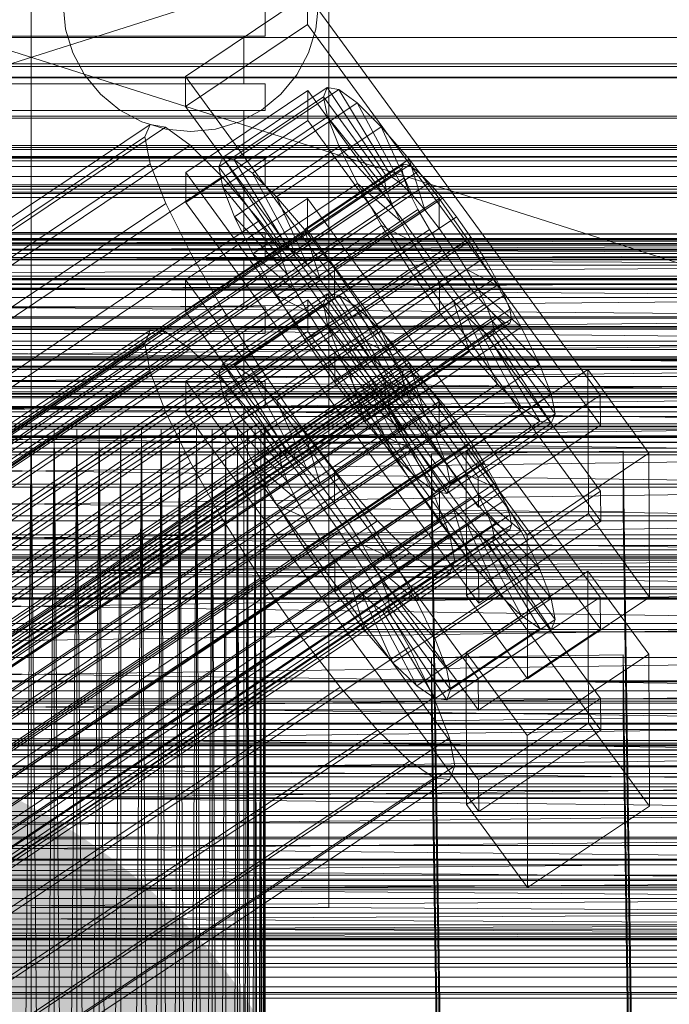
# Model space of a CAD drawing. Header units: millimetres. Extents: x -2233 to 65662, y -50530 to 6847.
# Tile 165 of 222: x 319 to 380, y -33874 to -33781. Entities that reach past the tile are written whole.
import ezdxf

# ---------------------------------------------------------------- set-up
doc = ezdxf.new("R2010")
doc.units = ezdxf.units.MM
for name, color, linetype, lineweight in [('COTAS_O', 1, 'Continuous', 0), ('COTAS_P', 1, 'Continuous', 0), ('frontal_briquetadora', 7, 'Continuous', 0), ('frontal_C01', 7, 'Continuous', 0), ('frontal_C02', 7, 'Continuous', 0), ('frontal_C03', 7, 'Continuous', 0), ('frontal_secador', 7, 'Continuous', 0)]:
    doc.layers.add(name, color=color, linetype=linetype, lineweight=lineweight)
doc.dimstyles.new('R19_100', dxfattribs={"dimtxt": 250, "dimasz": 150, "dimexe": 150, "dimexo": 80, "dimgap": 100, "dimtad": 1, "dimtih": 1, "dimtoh": 1, "dimdsep": 46, "dimcen": 0.09, "dimadec": 0, "dimazin": 0, "dimtfac": 1, "dimtdec": 4, "dimtofl": 0, "dimtmove": 0, "dimatfit": 3, "dimfxl": 1, "dimtolj": 1, "dimtzin": 0, "dimarcsym": 0})

# ---------------------------------------------------------------- blocks, each defined once
blk = doc.blocks.new('DIM_R32_39')
at = {"layer": 'COTAS_O'}
for p, q in [((-1725, -33700), (-1575, -33655)), ((1725, -33700), (1575, -33655)), ((-1725, -34400), (-1725, -33700)), ((-1725, -33700), (1725, -33700)), ((-1725, -33700), (-1575, -33745)), ((1725, -33700), (1575, -33745)), ((1725, -34400), (1725, -33700))]:
    blk.add_line(p, q, dxfattribs=at)
blk.add_text('3450 O', height=250, dxfattribs=at).set_placement((0, -33600))
blk = doc.blocks.new('DIM_R32_40')
at = {"layer": 'COTAS_P'}
for p, q in [((-150, -32200), (550, -32200)), ((550, -32200), (505, -32350)), ((550, -34800), (550, -32200)), ((550, -32200), (595, -32350)), ((550, -34800), (505, -34650)), ((550, -34800), (595, -34650)), ((-150, -34800), (550, -34800))]:
    blk.add_line(p, q, dxfattribs=at)
blk.add_text('2600 P', height=250, rotation=90, dxfattribs=at).set_placement((450, -33500))
blk = doc.blocks.new('DIM_R32_43')
at = {"layer": 'COTAS_O'}
for p, q in [((-650, -34200), (-500, -34155)), ((650, -34200), (500, -34155)), ((-650, -34900), (-650, -34200)), ((-650, -34200), (650, -34200)), ((-650, -34200), (-500, -34245)), ((650, -34200), (500, -34245)), ((650, -34900), (650, -34200))]:
    blk.add_line(p, q, dxfattribs=at)
blk.add_text('1300 O', height=250, dxfattribs=at).set_placement((0, -34100))

msp = doc.modelspace()

# ---------------------------------------------------------------- linework, layer by layer
at = {"layer": 'frontal_briquetadora'}
for p, q in [((430, -33820), (210, -33750)), ((430, -33750), (210, -33820)), ((342, -33780.5), (342, -33783)), ((324.895, -33783), (315.105, -33783)), ((324.45, -33783), (315.55, -33783)), ((332.47, -33783), (324.45, -33783)), ((333.717, -33783), (324.895, -33783)), ((338.019, -33783), (332.47, -33783)), ((339.821, -33783), (333.717, -33783)), ((340, -33783), (338.019, -33783)), ((342, -33783), (339.821, -33783)), ((340, -33783), (340, -33787.5)), ((324.895, -33787.5), (315.105, -33787.5)), ((324.45, -33787.5), (315.55, -33787.5)), ((332.47, -33787.5), (324.45, -33787.5)), ((333.717, -33787.5), (324.895, -33787.5)), ((338.019, -33787.5), (332.47, -33787.5)), ((339.821, -33787.5), (333.717, -33787.5)), ((340, -33787.5), (338.019, -33787.5)), ((342, -33787.5), (339.821, -33787.5)), ((342, -33787.5), (342, -33790)), ((324.895, -33790), (315.105, -33790)), ((324.45, -33790), (315.55, -33790)), ((332.47, -33790), (324.45, -33790)), ((333.717, -33790), (324.895, -33790)), ((338.019, -33790), (332.47, -33790)), ((339.821, -33790), (333.717, -33790)), ((340, -33790), (338.019, -33790)), ((342, -33790), (339.821, -33790)), ((340, -33790), (340, -33794.5)), ((324.895, -33794.5), (315.105, -33794.5)), ((324.45, -33794.5), (315.55, -33794.5)), ((332.47, -33794.5), (324.45, -33794.5)), ((333.717, -33794.5), (324.895, -33794.5)), ((338.019, -33794.5), (332.47, -33794.5)), ((339.821, -33794.5), (333.717, -33794.5)), ((340, -33794.5), (338.019, -33794.5)), ((342, -33794.5), (339.821, -33794.5)), ((342, -33794.5), (342, -33797)), ((324.895, -33797), (315.105, -33797)), ((324.45, -33797), (315.55, -33797)), ((332.47, -33797), (324.45, -33797)), ((333.717, -33797), (324.895, -33797)), ((338.019, -33797), (332.47, -33797)), ((339.821, -33797), (333.717, -33797)), ((340, -33797), (338.019, -33797)), ((342, -33797), (339.821, -33797)), ((340, -33797), (340, -33801.5)), ((324.895, -33801.5), (315.105, -33801.5)), ((324.45, -33801.5), (315.55, -33801.5)), ((332.47, -33801.5), (324.45, -33801.5)), ((333.717, -33801.5), (324.895, -33801.5)), ((338.019, -33801.5), (332.47, -33801.5)), ((339.821, -33801.5), (333.717, -33801.5)), ((340, -33801.5), (338.019, -33801.5)), ((342, -33801.5), (339.821, -33801.5)), ((342, -33801.5), (342, -33804)), ((430, -33802.05), (210, -33802.209)), ((430, -33802.05), (210, -33802.05)), ((430, -33802.209), (210, -33802.05)), ((430, -33802.209), (210, -33802.684)), ((430, -33802.209), (210, -33802.209)), ((430, -33802.684), (210, -33802.209)), ((430, -33802.684), (210, -33803.471)), ((430, -33802.684), (210, -33802.684)), ((430, -33803.471), (210, -33802.684)), ((480, -33803.052), (200, -33803.052)), ((430, -33803.471), (210, -33804.562)), ((430, -33803.471), (210, -33803.471)), ((430, -33804.562), (210, -33803.471)), ((430, -33804.562), (210, -33805.946)), ((430, -33804.562), (210, -33804.562)), ((324.895, -33804), (315.105, -33804)), ((324.45, -33804), (315.55, -33804)), ((332.47, -33804), (324.45, -33804)), ((333.717, -33804), (324.895, -33804)), ((338.019, -33804), (332.47, -33804)), ((339.821, -33804), (333.717, -33804)), ((340, -33804), (338.019, -33804)), ((342, -33804), (339.821, -33804)), ((340, -33804), (340, -33808.5)), ((430, -33805.946), (210, -33807.611)), ((430, -33805.946), (210, -33805.946)), ((430, -33807.611), (210, -33805.946)), ((430, -33807.611), (210, -33809.54)), ((430, -33807.611), (210, -33807.611)), ((210, -33807.611), (430, -33809.54)), ((324.895, -33808.5), (315.105, -33808.5)), ((324.45, -33808.5), (315.55, -33808.5)), ((332.47, -33808.5), (324.45, -33808.5)), ((333.717, -33808.5), (324.895, -33808.5)), ((338.019, -33808.5), (332.47, -33808.5)), ((339.821, -33808.5), (333.717, -33808.5)), ((340, -33808.5), (338.019, -33808.5)), ((342, -33808.5), (339.821, -33808.5)), ((342, -33808.5), (342, -33811)), ((430, -33809.54), (210, -33811.715)), ((430, -33809.54), (210, -33809.54)), ((210, -33809.54), (430, -33811.715)), ((324.895, -33811), (315.105, -33811)), ((324.45, -33811), (315.55, -33811)), ((332.47, -33811), (324.45, -33811)), ((333.717, -33811), (324.895, -33811)), ((338.019, -33811), (332.47, -33811)), ((339.821, -33811), (333.717, -33811)), ((340, -33811), (338.019, -33811)), ((342, -33811), (339.821, -33811)), ((340, -33811), (340, -33815.5)), ((430, -33811.715), (210, -33811.715)), ((210, -33814.115), (430, -33811.715)), ((210, -33811.715), (430, -33814.115)), ((430, -33814.115), (210, -33814.115)), ((210, -33816.716), (430, -33814.115)), ((210, -33814.115), (430, -33816.716)), ((324.895, -33815.5), (315.105, -33815.5)), ((324.45, -33815.5), (315.55, -33815.5)), ((332.47, -33815.5), (324.45, -33815.5)), ((333.717, -33815.5), (324.895, -33815.5)), ((338.019, -33815.5), (332.47, -33815.5)), ((339.821, -33815.5), (333.717, -33815.5)), ((340, -33815.5), (338.019, -33815.5)), ((342, -33815.5), (339.821, -33815.5)), ((342, -33815.5), (342, -33818)), ((430, -33816.716), (210, -33816.716)), ((210, -33819.494), (430, -33816.716)), ((210, -33816.716), (430, -33819.494)), ((324.895, -33818), (315.105, -33818)), ((324.45, -33818), (315.55, -33818)), ((332.47, -33818), (324.45, -33818)), ((333.717, -33818), (324.895, -33818)), ((338.019, -33818), (332.47, -33818)), ((339.821, -33818), (333.717, -33818)), ((340, -33818), (338.019, -33818)), ((342, -33818), (339.821, -33818)), ((340, -33818), (340, -33990)), ((430, -33819.494), (210, -33819.494)), ((210, -33822.421), (430, -33819.494)), ((210, -33819.494), (430, -33822.421)), ((430, -33820), (210, -33820)), ((320, -33820), (210, -33820)), ((320, -33820), (317.844, -34060)), ((320, -33820), (317.844, -33820)), ((320, -34060), (320, -33820)), ((430, -33820), (320, -33820)), ((322.156, -33820), (320, -33820)), ((322.156, -33820), (320, -34060)), ((322.156, -34060), (320, -33820)), ((430, -33820), (322.156, -33820)), ((324.292, -33820), (322.156, -33820)), ((322.156, -33820), (322.156, -34060)), ((322.156, -34060), (324.292, -33820)), ((324.292, -34060), (322.156, -33820)), ((430, -33820), (324.292, -33820)), ((326.386, -33820), (324.292, -33820)), ((324.292, -33820), (324.292, -34060)), ((324.292, -34060), (326.386, -33820)), ((326.386, -34060), (324.292, -33820)), ((430, -33820), (326.386, -33820)), ((328.419, -33820), (326.386, -33820)), ((326.386, -33820), (326.386, -34060)), ((326.386, -34060), (328.419, -33820)), ((328.419, -34060), (326.386, -33820)), ((430, -33820), (328.419, -33820)), ((330.371, -33820), (328.419, -33820)), ((328.419, -33820), (328.419, -34060)), ((328.419, -34060), (330.371, -33820)), ((430, -33820), (330.371, -33820)), ((332.223, -33820), (330.371, -33820)), ((330.371, -33820), (330.371, -34060)), ((330.371, -34060), (332.223, -33820)), ((332.223, -34060), (330.371, -33820)), ((430, -33820), (332.223, -33820)), ((333.957, -33820), (332.223, -33820)), ((332.223, -33820), (332.223, -34060)), ((332.223, -34060), (333.957, -33820)), ((333.957, -34060), (332.223, -33820)), ((430, -33820), (333.957, -33820)), ((335.556, -33820), (333.957, -33820)), ((333.957, -33820), (333.957, -34060)), ((333.957, -34060), (335.556, -33820)), ((335.556, -34060), (333.957, -33820)), ((430, -33820), (335.556, -33820)), ((337.006, -33820), (335.556, -33820)), ((335.556, -33820), (335.556, -34060)), ((337.006, -33820), (335.556, -34060)), ((337.006, -34060), (335.556, -33820)), ((430, -33820), (337.006, -33820)), ((338.292, -33820), (337.006, -33820)), ((337.006, -33820), (337.006, -34060)), ((338.292, -33820), (337.006, -34060)), ((338.292, -34060), (337.006, -33820)), ((430, -33820), (338.292, -33820)), ((339.402, -33820), (338.292, -33820)), ((338.292, -33820), (338.292, -34060)), ((339.402, -33820), (338.292, -34060)), ((430, -33820), (339.402, -33820)), ((340.325, -33820), (339.402, -33820)), ((339.402, -33820), (339.402, -34060)), ((340.325, -33820), (339.402, -34060)), ((340.325, -34060), (339.402, -33820)), ((430, -33820), (340.325, -33820)), ((341.053, -33820), (340.325, -33820)), ((340.325, -33820), (340.325, -34060)), ((341.053, -33820), (340.325, -34060)), ((340.325, -33820), (341.053, -34060)), ((430, -33820), (341.053, -33820)), ((341.053, -33820), (341.577, -33820)), ((341.053, -33820), (341.053, -34060)), ((341.577, -33820), (341.053, -34060)), ((341.053, -33820), (341.577, -34060)), ((341.577, -33820), (430, -33820)), ((341.577, -33820), (341.894, -33820)), ((341.577, -33820), (341.577, -34060)), ((341.894, -33820), (341.577, -34060)), ((341.577, -33820), (341.894, -34060)), ((341.894, -33820), (430, -33820)), ((341.894, -33820), (342, -33820)), ((341.894, -33820), (341.894, -34060)), ((342, -33820), (341.894, -34060)), ((342, -33820), (430, -33820)), ((342, -33820), (342, -34060)), ((480, -33820.797), (200, -33820.797)), ((430, -33822.421), (210, -33822.421)), ((210, -33825.47), (430, -33822.421)), ((210, -33822.421), (430, -33825.47)), ((430, -33825.47), (210, -33825.47)), ((210, -33828.612), (430, -33825.47)), ((210, -33825.47), (430, -33828.612)), ((430, -33828.612), (210, -33828.612)), ((210, -33831.815), (430, -33828.612)), ((210, -33828.612), (430, -33831.815)), ((430, -33831.815), (210, -33835.05)), ((430, -33831.815), (210, -33831.815)), ((210, -33831.815), (430, -33835.05)), ((430, -33835.05), (210, -33838.284)), ((210, -33835.05), (430, -33835.05)), ((430, -33838.284), (210, -33835.05)), ((430, -33838.284), (210, -33841.488)), ((210, -33838.284), (430, -33838.284)), ((430, -33841.488), (210, -33844.629)), ((210, -33841.488), (430, -33841.488)), ((430, -33844.629), (210, -33841.488)), ((430, -33844.629), (210, -33847.678)), ((210, -33844.629), (430, -33844.629)), ((430, -33847.678), (210, -33844.629)), ((430, -33847.678), (210, -33850.606)), ((210, -33847.678), (430, -33847.678)), ((430, -33850.606), (210, -33847.678)), ((480, -33849.302), (200, -33849.302)), ((430, -33850.606), (210, -33853.384)), ((210, -33850.606), (430, -33850.606)), ((430, -33853.384), (210, -33850.606)), ((430, -33853.384), (210, -33855.985)), ((210, -33853.384), (430, -33853.384)), ((430, -33855.985), (210, -33853.384)), ((430, -33855.985), (210, -33858.384)), ((210, -33855.985), (430, -33855.985)), ((430, -33858.384), (210, -33858.384)), ((430, -33858.384), (210, -33860.559)), ((430, -33860.559), (210, -33858.384)), ((430, -33860.559), (210, -33860.559)), ((430, -33860.559), (210, -33862.488)), ((430, -33862.488), (210, -33860.559)), ((430, -33862.488), (210, -33862.488)), ((430, -33862.488), (210, -33864.153)), ((430, -33864.153), (210, -33862.488)), ((430, -33864.153), (210, -33864.153)), ((430, -33864.153), (210, -33865.538)), ((430, -33865.538), (210, -33864.153)), ((430, -33865.538), (210, -33865.538)), ((430, -33865.538), (210, -33866.629)), ((430, -33866.629), (210, -33865.538)), ((430, -33866.629), (210, -33866.629)), ((430, -33866.629), (210, -33867.416)), ((430, -33867.416), (210, -33866.629)), ((480, -33867.047), (200, -33867.047)), ((430, -33867.416), (210, -33867.416)), ((430, -33867.416), (210, -33867.891)), ((430, -33867.891), (210, -33867.416)), ((430, -33867.891), (210, -33867.891)), ((430, -33867.891), (210, -33868.05)), ((430, -33868.05), (210, -33867.891)), ((430, -33868.05), (210, -33868.05))]:
    msp.add_line(p, q, dxfattribs=at)
at = {"layer": 'frontal_C01'}
for p, q in [((334.501, -33786.803), (345.969, -33779.096)), ((345.969, -33779.096), (345.981, -33781.918)), ((345.969, -33779.096), (373.501, -33816.807)), ((345.981, -33781.918), (334.513, -33789.626)), ((373.513, -33819.63), (345.981, -33781.918)), ((334.513, -33789.626), (334.501, -33786.803)), ((362.033, -33824.514), (334.501, -33786.803)), ((338.005, -33794.443), (347.835, -33787.837)), ((339.088, -33794.641), (348.918, -33788.035)), ((347.835, -33787.837), (347.47, -33788.716)), ((348.918, -33788.035), (347.835, -33787.837)), ((347.835, -33787.837), (353.378, -33796.156)), ((350.645, -33789.296), (348.918, -33788.035)), ((348.918, -33788.035), (353.892, -33796.25)), ((334.539, -33795.835), (346.008, -33788.128)), ((337.64, -33795.323), (347.47, -33788.716)), ((346.008, -33788.128), (346.02, -33790.95)), ((346.008, -33788.128), (373.539, -33825.839)), ((347.47, -33788.716), (353.205, -33796.573)), ((347.47, -33788.716), (347.847, -33790.613)), ((334.513, -33789.626), (362.045, -33827.337)), ((340.816, -33795.903), (350.645, -33789.296)), ((352.899, -33791.536), (350.645, -33789.296)), ((350.645, -33789.296), (354.71, -33796.847)), ((338.017, -33797.219), (347.847, -33790.613)), ((347.847, -33790.613), (353.384, -33797.471)), ((347.847, -33790.613), (348.941, -33793.397)), ((146.872, -33915.19), (331.181, -33791.321)), ((148.32, -33915.455), (332.629, -33791.585)), ((331.181, -33791.321), (330.692, -33792.496)), ((332.629, -33791.585), (331.181, -33791.321)), ((334.938, -33793.272), (332.629, -33791.585)), ((346.02, -33790.95), (334.551, -33798.658)), ((343.069, -33798.142), (352.899, -33791.536)), ((373.551, -33828.662), (346.02, -33790.95)), ((355.525, -33794.6), (352.899, -33791.536)), ((352.899, -33791.536), (355.777, -33797.908)), ((146.383, -33916.366), (330.692, -33792.496)), ((330.692, -33792.496), (331.197, -33795.032)), ((150.629, -33917.141), (334.938, -33793.272)), ((337.95, -33796.266), (334.938, -33793.272)), ((339.111, -33800.004), (348.941, -33793.397)), ((348.941, -33793.397), (353.902, -33798.79)), ((348.941, -33793.397), (350.678, -33796.88)), ((337.64, -33795.323), (338.005, -33794.443)), ((343.549, -33802.763), (338.005, -33794.443)), ((338.005, -33794.443), (339.088, -33794.641)), ((345.695, -33801.206), (355.525, -33794.6)), ((358.345, -33798.281), (355.525, -33794.6)), ((355.525, -33794.6), (357.021, -33799.36)), ((141.045, -33939.16), (354.844, -33795.472)), ((141.218, -33938.743), (355.017, -33795.055)), ((141.731, -33938.837), (355.53, -33795.149)), ((146.887, -33918.901), (331.197, -33795.032)), ((331.197, -33795.032), (332.659, -33798.755)), ((343.376, -33803.179), (337.64, -33795.323)), ((338.017, -33797.219), (337.64, -33795.323)), ((344.062, -33802.856), (339.088, -33794.641)), ((339.088, -33794.641), (340.816, -33795.903)), ((355.017, -33795.055), (354.844, -33795.472)), ((354.844, -33795.472), (355.022, -33796.37)), ((355.53, -33795.149), (355.017, -33795.055)), ((356.348, -33795.746), (355.53, -33795.149)), ((141.224, -33940.058), (355.022, -33796.37)), ((142.549, -33939.435), (356.348, -33795.746)), ((153.641, -33920.135), (337.95, -33796.266)), ((334.551, -33798.658), (334.539, -33795.835)), ((362.071, -33833.547), (334.539, -33795.835)), ((341.461, -33800.362), (337.95, -33796.266)), ((344.88, -33803.454), (340.816, -33795.903)), ((340.816, -33795.903), (343.069, -33798.142)), ((353.378, -33796.156), (343.549, -33802.763)), ((353.892, -33796.25), (344.062, -33802.856)), ((353.205, -33796.573), (353.378, -33796.156)), ((353.378, -33796.156), (353.892, -33796.25)), ((353.892, -33796.25), (354.71, -33796.847)), ((355.022, -33796.37), (355.541, -33797.689)), ((357.415, -33796.807), (356.348, -33795.746)), ((143.617, -33940.495), (357.415, -33796.807)), ((343.554, -33804.077), (338.017, -33797.219)), ((339.111, -33800.004), (338.017, -33797.219)), ((340.848, -33803.487), (350.678, -33796.88)), ((353.205, -33796.573), (343.376, -33803.179)), ((354.71, -33796.847), (344.88, -33803.454)), ((350.678, -33796.88), (354.725, -33800.44)), ((350.678, -33796.88), (352.938, -33800.824)), ((353.384, -33797.471), (353.205, -33796.573)), ((354.71, -33796.847), (355.777, -33797.908)), ((358.659, -33798.259), (357.415, -33796.807)), ((141.742, -33941.377), (355.541, -33797.689)), ((144.861, -33941.947), (358.659, -33798.259)), ((345.947, -33804.515), (343.069, -33798.142)), ((343.069, -33798.142), (345.695, -33801.206)), ((353.384, -33797.471), (343.554, -33804.077)), ((355.777, -33797.908), (345.947, -33804.515)), ((358.345, -33798.281), (348.515, -33804.887)), ((353.902, -33798.79), (353.384, -33797.471)), ((355.541, -33797.689), (356.363, -33799.339)), ((355.777, -33797.908), (357.021, -33799.36)), ((358.357, -33801.103), (358.345, -33798.281)), ((361.166, -33802.327), (358.345, -33798.281)), ((359.995, -33800.002), (358.659, -33798.259)), ((148.35, -33922.624), (332.659, -33798.755)), ((332.659, -33798.755), (334.981, -33803.411)), ((334.551, -33798.658), (362.083, -33836.369)), ((353.902, -33798.79), (344.073, -33805.397)), ((354.725, -33800.44), (353.902, -33798.79)), ((142.565, -33943.027), (356.363, -33799.339)), ((359.995, -33800.002), (146.196, -33943.691)), ((344.073, -33805.397), (339.111, -33800.004)), ((340.848, -33803.487), (339.111, -33800.004)), ((357.021, -33799.36), (347.191, -33805.966)), ((356.363, -33799.339), (357.434, -33801.207)), ((357.021, -33799.36), (358.357, -33801.103)), ((361.332, -33801.919), (359.995, -33800.002)), ((157.152, -33924.232), (341.461, -33800.362)), ((345.231, -33805.283), (341.461, -33800.362)), ((343.108, -33807.431), (352.938, -33800.824)), ((354.725, -33800.44), (344.895, -33807.046)), ((352.938, -33800.824), (355.796, -33802.308)), ((352.938, -33800.824), (355.569, -33804.96)), ((355.796, -33802.308), (354.725, -33800.44)), ((143.635, -33944.895), (357.434, -33801.207)), ((147.533, -33945.607), (361.332, -33801.919)), ((347.191, -33805.966), (345.695, -33801.206)), ((345.695, -33801.206), (348.515, -33804.887)), ((348.527, -33807.71), (358.357, -33801.103)), ((357.434, -33801.207), (358.68, -33803.166)), ((358.357, -33801.103), (359.693, -33803.02)), ((362.578, -33803.878), (361.332, -33801.919)), ((343.549, -33802.763), (343.376, -33803.179)), ((344.062, -33802.856), (343.549, -33802.763)), ((344.88, -33803.454), (344.062, -33802.856)), ((355.796, -33802.308), (345.966, -33808.914)), ((351.336, -33808.933), (361.166, -33802.327)), ((357.042, -33804.267), (355.796, -33802.308)), ((361.166, -33802.327), (359.693, -33803.02)), ((363.797, -33806.463), (361.166, -33802.327)), ((144.881, -33946.855), (358.68, -33803.166)), ((150.672, -33927.28), (334.981, -33803.411)), ((334.981, -33803.411), (338.003, -33808.683)), ((344.895, -33807.046), (340.848, -33803.487)), ((343.108, -33807.431), (340.848, -33803.487)), ((343.376, -33803.179), (343.554, -33804.077)), ((345.947, -33804.515), (344.88, -33803.454)), ((359.693, -33803.02), (349.863, -33809.626)), ((358.68, -33803.166), (360.017, -33805.083)), ((359.693, -33803.02), (360.939, -33804.979)), ((148.779, -33947.566), (362.578, -33803.878)), ((343.554, -33804.077), (344.073, -33805.397)), ((347.191, -33805.966), (345.947, -33804.515)), ((357.042, -33804.267), (347.212, -33810.874)), ((355.569, -33804.96), (357.042, -33804.267)), ((358.378, -33806.184), (357.042, -33804.267)), ((363.648, -33805.746), (362.578, -33803.878)), ((980, -33805.588), (-980, -33805.588)), ((146.218, -33948.771), (360.017, -33805.083)), ((345.231, -33805.283), (160.922, -33929.152)), ((344.073, -33805.397), (344.895, -33807.046)), ((349.002, -33810.692), (345.231, -33805.283)), ((345.739, -33811.567), (355.569, -33804.96)), ((348.515, -33804.887), (348.527, -33807.71)), ((348.515, -33804.887), (351.336, -33808.933)), ((360.939, -33804.979), (351.109, -33811.585)), ((355.569, -33804.96), (358.39, -33809.006)), ((360.017, -33805.083), (361.352, -33806.826)), ((363.797, -33806.463), (360.939, -33804.979)), ((360.939, -33804.979), (362.01, -33806.847)), ((149.85, -33949.434), (363.648, -33805.746)), ((348.527, -33807.71), (347.191, -33805.966)), ((358.378, -33806.184), (348.548, -33812.79)), ((353.967, -33813.069), (363.797, -33806.463)), ((358.39, -33809.006), (358.378, -33806.184)), ((359.714, -33807.927), (358.378, -33806.184)), ((364.471, -33807.396), (363.648, -33805.746)), ((366.057, -33810.407), (363.797, -33806.463)), ((147.554, -33950.515), (361.352, -33806.826)), ((150.672, -33951.084), (364.471, -33807.396)), ((345.966, -33808.914), (343.108, -33807.431)), ((345.739, -33811.567), (343.108, -33807.431)), ((344.895, -33807.046), (345.966, -33808.914)), ((362.01, -33806.847), (352.18, -33813.454)), ((361.352, -33806.826), (362.596, -33808.278)), ((366.057, -33810.407), (362.01, -33806.847)), ((362.01, -33806.847), (362.833, -33808.497)), ((364.989, -33808.715), (364.471, -33807.396)), ((148.798, -33951.966), (362.596, -33808.278)), ((349.863, -33809.626), (348.527, -33807.71)), ((359.714, -33807.927), (349.884, -33814.534)), ((362.833, -33808.497), (353.003, -33815.103)), ((361.21, -33812.687), (359.714, -33807.927)), ((360.958, -33809.379), (359.714, -33807.927)), ((362.596, -33808.278), (363.664, -33809.339)), ((367.794, -33813.89), (362.833, -33808.497)), ((362.833, -33808.497), (363.351, -33809.816)), ((149.865, -33953.027), (363.664, -33809.339)), ((151.191, -33952.403), (364.989, -33808.715)), ((153.694, -33932.552), (338.003, -33808.683)), ((338.003, -33808.683), (341.52, -33814.212)), ((345.966, -33808.914), (347.212, -33810.874)), ((348.56, -33815.613), (358.39, -33809.006)), ((349.863, -33809.626), (351.336, -33808.933)), ((360.958, -33809.379), (351.128, -33815.985)), ((351.336, -33808.933), (353.967, -33813.069)), ((358.39, -33809.006), (361.21, -33812.687)), ((363.836, -33815.752), (360.958, -33809.379)), ((362.025, -33810.44), (360.958, -33809.379)), ((363.664, -33809.339), (364.482, -33809.936)), ((365.168, -33809.613), (364.989, -33808.715)), ((150.683, -33953.625), (364.482, -33809.936)), ((151.196, -33953.718), (364.995, -33810.03)), ((151.369, -33953.302), (365.168, -33809.613)), ((351.109, -33811.585), (349.863, -33809.626)), ((363.351, -33809.816), (353.521, -33816.422)), ((368.888, -33816.674), (363.351, -33809.816)), ((363.351, -33809.816), (363.53, -33810.714)), ((364.482, -33809.936), (364.995, -33810.03)), ((364.995, -33810.03), (365.168, -33809.613)), ((980, -33810.588), (-980, -33810.588)), ((164.693, -33934.561), (349.002, -33810.692)), ((347.212, -33810.874), (345.739, -33811.567)), ((347.212, -33810.874), (348.548, -33812.79)), ((352.519, -33816.221), (349.002, -33810.692)), ((362.025, -33810.44), (352.196, -33817.046)), ((362.843, -33811.037), (353.014, -33817.644)), ((363.357, -33811.131), (353.527, -33817.737)), ((363.53, -33810.714), (353.7, -33817.321)), ((356.228, -33817.013), (366.057, -33810.407)), ((366.09, -33817.991), (362.025, -33810.44)), ((362.843, -33811.037), (362.025, -33810.44)), ((367.817, -33819.252), (362.843, -33811.037)), ((363.357, -33811.131), (362.843, -33811.037)), ((363.53, -33810.714), (363.357, -33811.131)), ((368.9, -33819.45), (363.357, -33811.131)), ((369.265, -33818.571), (363.53, -33810.714)), ((367.794, -33813.89), (366.057, -33810.407)), ((348.56, -33815.613), (345.739, -33811.567)), ((352.18, -33813.454), (351.109, -33811.585)), ((351.109, -33811.585), (353.967, -33813.069)), ((348.548, -33812.79), (348.56, -33815.613)), ((348.548, -33812.79), (349.884, -33814.534)), ((351.38, -33819.294), (361.21, -33812.687)), ((353.967, -33813.069), (356.228, -33817.013)), ((361.21, -33812.687), (363.836, -33815.752)), ((353.003, -33815.103), (352.18, -33813.454)), ((352.18, -33813.454), (356.228, -33817.013)), ((357.964, -33820.496), (367.794, -33813.89)), ((368.888, -33816.674), (367.794, -33813.89)), ((157.211, -33938.081), (341.52, -33814.212)), ((341.52, -33814.212), (345.291, -33819.621)), ((349.884, -33814.534), (351.38, -33819.294)), ((349.884, -33814.534), (351.128, -33815.985)), ((360.882, -33822.096), (372.35, -33814.389)), ((372.35, -33814.389), (372.408, -33827.937)), ((372.35, -33814.389), (378.086, -33822.245)), ((351.38, -33819.294), (348.56, -33815.613)), ((353.521, -33816.422), (353.003, -33815.103)), ((353.003, -33815.103), (357.964, -33820.496)), ((354.006, -33822.358), (363.836, -33815.752)), ((363.836, -33815.752), (366.09, -33817.991)), ((168.21, -33940.09), (352.519, -33816.221)), ((351.128, -33815.985), (354.006, -33822.358)), ((351.128, -33815.985), (352.196, -33817.046)), ((355.541, -33821.493), (352.519, -33816.221)), ((353.7, -33817.321), (353.521, -33816.422)), ((353.521, -33816.422), (359.058, -33823.281)), ((359.058, -33823.281), (368.888, -33816.674)), ((373.501, -33816.807), (362.033, -33824.514)), ((369.265, -33818.571), (368.888, -33816.674)), ((373.513, -33819.63), (373.501, -33816.807)), ((352.196, -33817.046), (356.26, -33824.597)), ((352.196, -33817.046), (353.014, -33817.644)), ((353.014, -33817.644), (357.987, -33825.859)), ((353.014, -33817.644), (353.527, -33817.737)), ((353.527, -33817.737), (353.7, -33817.321)), ((353.527, -33817.737), (359.07, -33826.057)), ((353.7, -33817.321), (359.436, -33825.177)), ((356.228, -33817.013), (357.964, -33820.496)), ((356.26, -33824.597), (366.09, -33817.991)), ((359.436, -33825.177), (369.265, -33818.571)), ((366.09, -33817.991), (367.817, -33819.252)), ((368.9, -33819.45), (369.265, -33818.571)), ((354.006, -33822.358), (351.38, -33819.294)), ((357.987, -33825.859), (367.817, -33819.252)), ((359.07, -33826.057), (368.9, -33819.45)), ((367.817, -33819.252), (368.9, -33819.45)), ((160.982, -33943.491), (345.291, -33819.621)), ((345.291, -33819.621), (349.061, -33824.542)), ((357.964, -33820.496), (359.058, -33823.281)), ((362.045, -33827.337), (373.513, -33819.63)), ((171.232, -33945.363), (355.541, -33821.493)), ((356.26, -33824.597), (354.006, -33822.358)), ((357.863, -33826.149), (355.541, -33821.493)), ((357.646, -33822.316), (375.644, -33822.072)), ((357.646, -33827.962), (357.646, -33822.316)), ((360.514, -34016.692), (357.646, -33822.316)), ((360.939, -33835.645), (360.882, -33822.096)), ((366.618, -33829.953), (360.882, -33822.096)), ((378.086, -33822.245), (366.618, -33829.953)), ((375.644, -33822.072), (375.644, -33827.717)), ((375.644, -33822.072), (378.512, -34016.447)), ((378.143, -33835.794), (378.086, -33822.245)), ((359.058, -33823.281), (359.436, -33825.177)), ((164.752, -33948.411), (349.061, -33824.542)), ((349.061, -33824.542), (352.572, -33828.639)), ((357.987, -33825.859), (356.26, -33824.597)), ((359.436, -33825.177), (359.07, -33826.057)), ((362.033, -33824.514), (362.045, -33827.337)), ((359.07, -33826.057), (357.987, -33825.859)), ((373.539, -33825.839), (362.071, -33833.547)), ((373.551, -33828.662), (373.539, -33825.839)), ((173.554, -33950.019), (357.863, -33826.149)), ((359.326, -33829.872), (357.863, -33826.149)), ((375.644, -33827.717), (357.646, -33827.962)), ((372.408, -33827.937), (360.939, -33835.645)), ((378.143, -33835.794), (372.408, -33827.937)), ((378.512, -34022.093), (375.644, -33827.717)), ((168.263, -33952.508), (352.572, -33828.639)), ((352.572, -33828.639), (355.584, -33831.632)), ((360.514, -34022.337), (357.646, -33827.962)), ((362.083, -33836.369), (373.551, -33828.662)), ((175.016, -33953.741), (359.326, -33829.872)), ((359.83, -33832.408), (359.326, -33829.872)), ((366.618, -33829.953), (366.675, -33843.501)), ((171.275, -33955.501), (355.584, -33831.632)), ((355.584, -33831.632), (357.893, -33833.319)), ((175.521, -33956.277), (359.83, -33832.408)), ((359.341, -33833.583), (359.83, -33832.408)), ((173.584, -33957.188), (357.893, -33833.319)), ((357.893, -33833.319), (359.341, -33833.583)), ((175.032, -33957.452), (359.341, -33833.583)), ((362.071, -33833.547), (362.083, -33836.369)), ((360.939, -33835.645), (366.675, -33843.501)), ((366.675, -33843.501), (378.143, -33835.794))]:
    msp.add_line(p, q, dxfattribs=at)
at = {"layer": 'frontal_C02'}
for p, q in [((334.501, -33805.952), (345.969, -33798.283)), ((345.969, -33798.283), (345.981, -33801.263)), ((345.969, -33798.283), (373.501, -33835.805)), ((345.981, -33801.263), (334.513, -33808.932)), ((373.513, -33838.786), (345.981, -33801.263)), ((334.513, -33808.932), (334.501, -33805.952)), ((362.033, -33843.474), (334.501, -33805.952)), ((338.005, -33813.83), (347.835, -33807.257)), ((339.088, -33813.948), (348.918, -33807.375)), ((347.835, -33807.257), (347.47, -33808.216)), ((348.918, -33807.375), (347.835, -33807.257)), ((347.835, -33807.257), (353.378, -33815.579)), ((350.645, -33808.562), (348.918, -33807.375)), ((348.918, -33807.375), (353.892, -33815.635)), ((334.539, -33815.489), (346.008, -33807.82)), ((337.64, -33814.79), (347.47, -33808.216)), ((346.008, -33807.82), (346.02, -33810.801)), ((346.008, -33807.82), (373.539, -33845.343)), ((347.47, -33808.216), (353.205, -33816.033)), ((347.47, -33808.216), (347.847, -33810.188)), ((334.513, -33808.932), (362.045, -33846.455)), ((340.816, -33815.136), (350.645, -33808.562)), ((352.899, -33810.738), (350.645, -33808.562)), ((350.645, -33808.562), (354.71, -33816.197)), ((338.017, -33816.762), (347.847, -33810.188)), ((347.847, -33810.188), (353.384, -33816.967)), ((347.847, -33810.188), (348.941, -33813.038)), ((146.872, -33933.95), (331.181, -33810.695)), ((148.32, -33934.108), (332.629, -33810.853)), ((331.181, -33810.695), (330.692, -33811.978)), ((332.629, -33810.853), (331.181, -33810.695)), ((334.938, -33812.44), (332.629, -33810.853)), ((346.02, -33810.801), (334.551, -33818.47)), ((343.069, -33817.312), (352.899, -33810.738)), ((373.551, -33848.323), (346.02, -33810.801)), ((355.525, -33813.755), (352.899, -33810.738)), ((352.899, -33810.738), (355.777, -33817.228)), ((146.383, -33935.233), (330.692, -33811.978)), ((330.692, -33811.978), (331.197, -33814.614)), ((150.629, -33935.695), (334.938, -33812.44)), ((337.95, -33815.35), (334.938, -33812.44)), ((339.111, -33819.611), (348.941, -33813.038)), ((348.941, -33813.038), (353.902, -33818.317)), ((348.941, -33813.038), (350.678, -33816.571)), ((337.64, -33814.79), (338.005, -33813.83)), ((343.549, -33822.152), (338.005, -33813.83)), ((338.005, -33813.83), (339.088, -33813.948)), ((344.062, -33822.208), (339.088, -33813.948)), ((339.088, -33813.948), (340.816, -33815.136)), ((345.695, -33820.328), (355.525, -33813.755)), ((358.345, -33817.406), (355.525, -33813.755)), ((355.525, -33813.755), (357.021, -33818.657)), ((141.045, -33957.913), (354.844, -33814.938)), ((141.218, -33957.459), (355.017, -33814.483)), ((141.731, -33957.515), (355.53, -33814.539)), ((146.887, -33937.869), (331.197, -33814.614)), ((331.197, -33814.614), (332.659, -33818.423)), ((343.376, -33822.607), (337.64, -33814.79)), ((338.017, -33816.762), (337.64, -33814.79)), ((355.017, -33814.483), (354.844, -33814.938)), ((354.844, -33814.938), (355.022, -33815.872)), ((355.53, -33814.539), (355.017, -33814.483)), ((356.348, -33815.102), (355.53, -33814.539)), ((141.224, -33958.847), (355.022, -33815.872)), ((142.549, -33958.077), (356.348, -33815.102)), ((153.641, -33938.604), (337.95, -33815.35)), ((334.551, -33818.47), (334.539, -33815.489)), ((362.071, -33853.012), (334.539, -33815.489)), ((341.461, -33819.382), (337.95, -33815.35)), ((344.88, -33822.771), (340.816, -33815.136)), ((340.816, -33815.136), (343.069, -33817.312)), ((353.378, -33815.579), (343.549, -33822.152)), ((353.892, -33815.635), (344.062, -33822.208)), ((353.205, -33816.033), (353.378, -33815.579)), ((353.378, -33815.579), (353.892, -33815.635)), ((353.892, -33815.635), (354.71, -33816.197)), ((355.022, -33815.872), (355.541, -33817.222)), ((357.415, -33816.133), (356.348, -33815.102)), ((143.617, -33959.108), (357.415, -33816.133)), ((343.554, -33823.541), (338.017, -33816.762)), ((339.111, -33819.611), (338.017, -33816.762)), ((340.848, -33823.144), (350.678, -33816.571)), ((353.205, -33816.033), (343.376, -33822.607)), ((354.71, -33816.197), (344.88, -33822.771)), ((350.678, -33816.571), (354.725, -33819.991)), ((350.678, -33816.571), (352.938, -33820.547)), ((353.384, -33816.967), (353.205, -33816.033)), ((354.71, -33816.197), (355.777, -33817.228)), ((358.659, -33817.561), (357.415, -33816.133)), ((141.742, -33960.197), (355.541, -33817.222)), ((144.861, -33960.537), (358.659, -33817.561)), ((345.947, -33823.802), (343.069, -33817.312)), ((343.069, -33817.312), (345.695, -33820.328)), ((353.384, -33816.967), (343.554, -33823.541)), ((355.777, -33817.228), (345.947, -33823.802)), ((358.345, -33817.406), (348.515, -33823.98)), ((353.902, -33818.317), (353.384, -33816.967)), ((355.541, -33817.222), (356.363, -33818.895)), ((355.777, -33817.228), (357.021, -33818.657)), ((358.357, -33820.386), (358.345, -33817.406)), ((361.166, -33821.443), (358.345, -33817.406)), ((359.995, -33819.291), (358.659, -33817.561)), ((148.35, -33941.678), (332.659, -33818.423)), ((332.659, -33818.423), (334.981, -33823.147)), ((334.551, -33818.47), (362.083, -33855.992)), ((353.902, -33818.317), (344.073, -33824.891)), ((357.021, -33818.657), (347.191, -33825.231)), ((354.725, -33819.991), (353.902, -33818.317)), ((357.021, -33818.657), (358.357, -33820.386)), ((142.565, -33961.871), (356.363, -33818.895)), ((359.995, -33819.291), (146.196, -33962.266)), ((157.152, -33942.637), (341.461, -33819.382)), ((344.073, -33824.891), (339.111, -33819.611)), ((340.848, -33823.144), (339.111, -33819.611)), ((345.231, -33824.263), (341.461, -33819.382)), ((356.363, -33818.895), (357.434, -33820.779)), ((361.332, -33821.203), (359.995, -33819.291)), ((354.725, -33819.991), (344.895, -33826.564)), ((347.191, -33825.231), (345.695, -33820.328)), ((345.695, -33820.328), (348.515, -33823.98)), ((348.527, -33826.96), (358.357, -33820.386)), ((355.796, -33821.874), (354.725, -33819.991)), ((358.357, -33820.386), (359.693, -33822.299)), ((143.635, -33963.754), (357.434, -33820.779)), ((147.533, -33964.178), (361.332, -33821.203)), ((343.108, -33827.12), (352.938, -33820.547)), ((351.336, -33828.017), (361.166, -33821.443)), ((352.938, -33820.547), (355.796, -33821.874)), ((352.938, -33820.547), (355.569, -33824.695)), ((357.434, -33820.779), (358.68, -33822.743)), ((361.166, -33821.443), (359.693, -33822.299)), ((363.797, -33825.591), (361.166, -33821.443)), ((362.578, -33823.168), (361.332, -33821.203)), ((343.549, -33822.152), (343.376, -33822.607)), ((344.062, -33822.208), (343.549, -33822.152)), ((344.88, -33822.771), (344.062, -33822.208)), ((355.796, -33821.874), (345.966, -33828.448)), ((359.693, -33822.299), (349.863, -33828.872)), ((357.042, -33823.839), (355.796, -33821.874)), ((359.693, -33822.299), (360.939, -33824.264)), ((144.881, -33965.719), (358.68, -33822.743)), ((148.779, -33966.143), (362.578, -33823.168)), ((150.672, -33946.401), (334.981, -33823.147)), ((334.981, -33823.147), (338.003, -33828.462)), ((344.895, -33826.564), (340.848, -33823.144)), ((343.108, -33827.12), (340.848, -33823.144)), ((343.376, -33822.607), (343.554, -33823.541)), ((345.947, -33823.802), (344.88, -33822.771)), ((358.68, -33822.743), (360.017, -33824.656)), ((363.648, -33825.051), (362.578, -33823.168)), ((343.554, -33823.541), (344.073, -33824.891)), ((347.191, -33825.231), (345.947, -33823.802)), ((357.042, -33823.839), (347.212, -33830.413)), ((348.515, -33823.98), (348.527, -33826.96)), ((348.515, -33823.98), (351.336, -33828.017)), ((355.569, -33824.695), (357.042, -33823.839)), ((358.378, -33825.751), (357.042, -33823.839)), ((146.218, -33967.631), (360.017, -33824.656)), ((149.85, -33968.027), (363.648, -33825.051)), ((345.231, -33824.263), (160.922, -33947.518)), ((344.073, -33824.891), (344.895, -33826.564)), ((349.002, -33829.66), (345.231, -33824.263)), ((345.739, -33831.268), (355.569, -33824.695)), ((360.939, -33824.264), (351.109, -33830.837)), ((355.569, -33824.695), (358.39, -33828.732)), ((360.017, -33824.656), (361.352, -33826.385)), ((363.797, -33825.591), (360.939, -33824.264)), ((360.939, -33824.264), (362.01, -33826.147)), ((364.471, -33826.725), (363.648, -33825.051)), ((348.527, -33826.96), (347.191, -33825.231)), ((358.378, -33825.751), (348.548, -33832.325)), ((353.967, -33832.165), (363.797, -33825.591)), ((358.39, -33828.732), (358.378, -33825.751)), ((359.714, -33827.481), (358.378, -33825.751)), ((366.057, -33829.567), (363.797, -33825.591)), ((147.554, -33969.361), (361.352, -33826.385)), ((150.672, -33969.7), (364.471, -33826.725)), ((344.895, -33826.564), (345.966, -33828.448)), ((349.863, -33828.872), (348.527, -33826.96)), ((362.01, -33826.147), (352.18, -33832.721)), ((361.352, -33826.385), (362.596, -33827.814)), ((366.057, -33829.567), (362.01, -33826.147)), ((362.01, -33826.147), (362.833, -33827.821)), ((364.989, -33828.075), (364.471, -33826.725)), ((148.798, -33970.789), (362.596, -33827.814)), ((345.966, -33828.448), (343.108, -33827.12)), ((345.739, -33831.268), (343.108, -33827.12)), ((359.714, -33827.481), (349.884, -33834.054)), ((362.833, -33827.821), (353.003, -33834.394)), ((361.21, -33832.383), (359.714, -33827.481)), ((360.958, -33828.91), (359.714, -33827.481)), ((362.596, -33827.814), (363.664, -33828.845)), ((367.794, -33833.1), (362.833, -33827.821)), ((362.833, -33827.821), (363.351, -33829.17)), ((149.865, -33971.82), (363.664, -33828.845)), ((151.191, -33971.05), (364.989, -33828.075)), ((153.694, -33951.717), (338.003, -33828.462)), ((338.003, -33828.462), (341.52, -33834.007)), ((345.966, -33828.448), (347.212, -33830.413)), ((348.56, -33835.305), (358.39, -33828.732)), ((349.863, -33828.872), (351.336, -33828.017)), ((351.109, -33830.837), (349.863, -33828.872)), ((351.336, -33828.017), (353.967, -33832.165)), ((358.39, -33828.732), (361.21, -33832.383)), ((363.664, -33828.845), (364.482, -33829.407)), ((365.168, -33829.009), (364.989, -33828.075)), ((150.683, -33972.383), (364.482, -33829.407)), ((151.196, -33972.439), (364.995, -33829.463)), ((151.369, -33971.984), (365.168, -33829.009)), ((164.693, -33952.915), (349.002, -33829.66)), ((352.519, -33835.205), (349.002, -33829.66)), ((360.958, -33828.91), (351.128, -33835.483)), ((363.351, -33829.17), (353.521, -33835.744)), ((356.228, -33836.141), (366.057, -33829.567)), ((363.836, -33835.4), (360.958, -33828.91)), ((362.025, -33829.941), (360.958, -33828.91)), ((368.888, -33835.95), (363.351, -33829.17)), ((363.351, -33829.17), (363.53, -33830.104)), ((364.482, -33829.407), (364.995, -33829.463)), ((364.995, -33829.463), (365.168, -33829.009)), ((367.794, -33833.1), (366.057, -33829.567)), ((347.212, -33830.413), (345.739, -33831.268)), ((347.212, -33830.413), (348.548, -33832.325)), ((362.025, -33829.941), (352.196, -33836.514)), ((362.843, -33830.503), (353.014, -33837.077)), ((363.357, -33830.559), (353.527, -33837.133)), ((363.53, -33830.104), (353.7, -33836.678)), ((366.09, -33837.576), (362.025, -33829.941)), ((362.843, -33830.503), (362.025, -33829.941)), ((367.817, -33838.763), (362.843, -33830.503)), ((363.357, -33830.559), (362.843, -33830.503)), ((363.53, -33830.104), (363.357, -33830.559)), ((368.9, -33838.881), (363.357, -33830.559)), ((369.265, -33837.922), (363.53, -33830.104)), ((348.56, -33835.305), (345.739, -33831.268)), ((352.18, -33832.721), (351.109, -33830.837)), ((351.109, -33830.837), (353.967, -33832.165)), ((348.548, -33832.325), (348.56, -33835.305)), ((348.548, -33832.325), (349.884, -33834.054)), ((351.38, -33838.957), (361.21, -33832.383)), ((353.967, -33832.165), (356.228, -33836.141)), ((361.21, -33832.383), (363.836, -33835.4)), ((353.003, -33834.394), (352.18, -33832.721)), ((352.18, -33832.721), (356.228, -33836.141)), ((357.964, -33839.674), (367.794, -33833.1)), ((360.882, -33841.017), (372.35, -33833.347)), ((368.888, -33835.95), (367.794, -33833.1)), ((372.35, -33833.347), (372.408, -33847.654)), ((372.35, -33833.347), (378.086, -33841.165)), ((157.211, -33957.262), (341.52, -33834.007)), ((341.52, -33834.007), (345.291, -33839.404)), ((349.884, -33834.054), (351.38, -33838.957)), ((349.884, -33834.054), (351.128, -33835.483)), ((353.521, -33835.744), (353.003, -33834.394)), ((353.003, -33834.394), (357.964, -33839.674)), ((168.21, -33958.46), (352.519, -33835.205)), ((351.38, -33838.957), (348.56, -33835.305)), ((355.541, -33840.521), (352.519, -33835.205)), ((351.128, -33835.483), (354.006, -33841.973)), ((351.128, -33835.483), (352.196, -33836.514)), ((353.7, -33836.678), (353.521, -33835.744)), ((353.521, -33835.744), (359.058, -33842.523)), ((354.006, -33841.973), (363.836, -33835.4)), ((356.228, -33836.141), (357.964, -33839.674)), ((359.058, -33842.523), (368.888, -33835.95)), ((373.501, -33835.805), (362.033, -33843.474)), ((363.836, -33835.4), (366.09, -33837.576)), ((369.265, -33837.922), (368.888, -33835.95)), ((373.513, -33838.786), (373.501, -33835.805)), ((352.196, -33836.514), (356.26, -33844.149)), ((352.196, -33836.514), (353.014, -33837.077)), ((353.014, -33837.077), (357.987, -33845.337)), ((353.014, -33837.077), (353.527, -33837.133)), ((353.527, -33837.133), (353.7, -33836.678)), ((353.527, -33837.133), (359.07, -33845.455)), ((353.7, -33836.678), (359.436, -33844.495)), ((356.26, -33844.149), (366.09, -33837.576)), ((359.436, -33844.495), (369.265, -33837.922)), ((366.09, -33837.576), (367.817, -33838.763)), ((368.9, -33838.881), (369.265, -33837.922)), ((354.006, -33841.973), (351.38, -33838.957)), ((357.987, -33845.337), (367.817, -33838.763)), ((359.07, -33845.455), (368.9, -33838.881)), ((362.045, -33846.455), (373.513, -33838.786)), ((367.817, -33838.763), (368.9, -33838.881)), ((160.982, -33962.659), (345.291, -33839.404)), ((345.291, -33839.404), (349.061, -33844.285)), ((357.964, -33839.674), (359.058, -33842.523)), ((171.232, -33963.775), (355.541, -33840.521)), ((357.863, -33845.244), (355.541, -33840.521)), ((357.646, -33841.476), (375.644, -33841.233)), ((357.646, -33847.437), (357.646, -33841.476)), ((360.514, -34034.881), (357.646, -33841.476)), ((360.939, -33855.323), (360.882, -33841.017)), ((366.618, -33848.834), (360.882, -33841.017)), ((378.086, -33841.165), (366.618, -33848.834)), ((375.644, -33841.233), (375.644, -33847.194)), ((375.644, -33841.233), (378.512, -34034.638)), ((378.143, -33855.471), (378.086, -33841.165)), ((356.26, -33844.149), (354.006, -33841.973)), ((359.058, -33842.523), (359.436, -33844.495)), ((362.033, -33843.474), (362.045, -33846.455)), ((164.752, -33967.54), (349.061, -33844.285)), ((349.061, -33844.285), (352.572, -33848.318)), ((357.987, -33845.337), (356.26, -33844.149)), ((359.436, -33844.495), (359.07, -33845.455)), ((-440, -33845.381), (440, -33845.381)), ((173.554, -33968.499), (357.863, -33845.244)), ((359.326, -33849.053), (357.863, -33845.244)), ((359.07, -33845.455), (357.987, -33845.337)), ((373.539, -33845.343), (362.071, -33853.012)), ((373.551, -33848.323), (373.539, -33845.343)), ((-440, -33845.592), (440, -33845.592)), ((-440, -33845.782), (440, -33845.782)), ((-440, -33846.402), (440, -33846.402)), ((-440, -33846.769), (440, -33846.769)), ((375.644, -33847.194), (357.646, -33847.437)), ((378.512, -34040.599), (375.644, -33847.194)), ((-440, -33847.755), (440, -33847.755)), ((-440, -33848.275), (440, -33848.275)), ((168.263, -33971.572), (352.572, -33848.318)), ((352.572, -33848.318), (355.584, -33851.227)), ((360.514, -34040.842), (357.646, -33847.437)), ((372.408, -33847.654), (360.939, -33855.323)), ((362.083, -33855.992), (373.551, -33848.323)), ((378.143, -33855.471), (372.408, -33847.654)), ((175.016, -33972.308), (359.326, -33849.053)), ((359.83, -33851.689), (359.326, -33849.053)), ((366.618, -33848.834), (366.675, -33863.14)), ((-440, -33849.559), (440, -33849.559)), ((-440, -33850.196), (440, -33850.196)), ((440, -33851.691), (-440, -33851.691)), ((171.275, -33974.481), (355.584, -33851.227)), ((175.521, -33974.944), (359.83, -33851.689)), ((355.584, -33851.227), (357.893, -33852.814)), ((359.341, -33852.972), (359.83, -33851.689)), ((-440, -33852.401), (440, -33852.401)), ((173.584, -33976.069), (357.893, -33852.814)), ((175.032, -33976.227), (359.341, -33852.972)), ((357.893, -33852.814), (359.341, -33852.972)), ((362.071, -33853.012), (362.083, -33855.992)), ((-440, -33854.006), (440, -33854.006)), ((-440, -33854.741), (440, -33854.741)), ((360.939, -33855.323), (366.675, -33863.14)), ((366.675, -33863.14), (378.143, -33855.471)), ((-440, -33856.346), (440, -33856.346)), ((-440, -33857.056), (440, -33857.056)), ((-440, -33858.551), (440, -33858.551)), ((-440, -33859.188), (440, -33859.188)), ((-440, -33860.472), (440, -33860.472)), ((-440, -33860.992), (440, -33860.992)), ((-440, -33861.977), (440, -33861.977)), ((-440, -33862.345), (440, -33862.345)), ((-440, -33862.964), (440, -33862.964)), ((-440, -33863.155), (440, -33863.155)), ((-440, -33863.366), (440, -33863.366))]:
    msp.add_line(p, q, dxfattribs=at)
at = {"layer": 'frontal_C03'}
for p, q in [((1250, -33785.624), (-1250, -33785.624)), ((1250, -33785.868), (-1250, -33785.868)), ((1250, -33786.881), (-1250, -33786.881)), ((1250, -33786.948), (-1250, -33786.948)), ((1250, -33790.552), (-1250, -33790.552)), ((1250, -33790.743), (-1250, -33790.743)), ((1250, -33793.295), (-1250, -33793.295)), ((1250, -33793.681), (-1250, -33793.681)), ((1250, -33794.347), (-1250, -33794.347)), ((1250, -33794.392), (-1250, -33794.392)), ((1250, -33794.758), (-1250, -33794.758)), ((-1250, -33795.279), (1250, -33795.279)), ((1250, -33796.221), (-1250, -33796.221)), ((1250, -33797.153), (-1250, -33797.153)), ((1250, -33797.402), (-1250, -33797.402)), ((1250, -33797.688), (-1250, -33797.688)), ((1250, -33797.819), (-1250, -33797.819)), ((1250, -33798.205), (-1250, -33798.205)), ((1496, -33801.613), (-1496, -33801.613)), ((1496, -33801.64), (-1496, -33801.64)), ((1496, -33802.532), (-1496, -33802.532)), ((1496, -33802.558), (-1496, -33802.558)), ((1496, -33803.081), (-1496, -33803.081)), ((1496, -33803.158), (-1496, -33803.158)), ((1496, -33804), (-1496, -33804)), ((1496, -33804.076), (-1496, -33804.076)), ((1496, -33805.821), (-1496, -33805.821)), ((1496, -33805.936), (-1496, -33805.936)), ((1250, -33805.894), (-1250, -33805.894)), ((-1250, -33806.326), (1250, -33806.326)), ((1250, -33806.388), (-1250, -33806.388)), ((1496, -33806.74), (-1496, -33806.74)), ((1496, -33806.854), (-1496, -33806.854)), ((-1250, -33806.725), (1250, -33806.725)), ((1496, -33809.416), (-1496, -33809.416)), ((-1496, -33809.551), (1496, -33809.551)), ((1496, -33810.334), (-1496, -33810.334)), ((-1496, -33810.469), (1496, -33810.469)), ((1250, -33812.129), (-1250, -33812.129)), ((1250, -33812.515), (-1250, -33812.515)), ((1496, -33813.317), (-1496, -33813.317)), ((1496, -33813.452), (-1496, -33813.452)), ((1250, -33813.181), (-1250, -33813.181)), ((1496, -33814.236), (-1496, -33814.236)), ((1496, -33814.371), (-1496, -33814.371)), ((-1250, -33814.113), (1250, -33814.113)), ((1250, -33815.055), (-1250, -33815.055)), ((1250, -33815.987), (-1250, -33815.987)), ((1250, -33816.142), (-1250, -33816.142)), ((1250, -33816.48), (-1250, -33816.48)), ((1250, -33816.653), (-1250, -33816.653)), ((1496, -33816.932), (-1496, -33816.932)), ((1496, -33817.047), (-1496, -33817.047)), ((1250, -33817.039), (-1250, -33817.039)), ((1496, -33817.851), (-1496, -33817.851)), ((1496, -33817.965), (-1496, -33817.965)), ((1250, -33818.379), (-1250, -33818.379)), ((1250, -33818.811), (-1250, -33818.811)), ((1496, -33819.71), (-1496, -33819.71)), ((1496, -33819.787), (-1496, -33819.787)), ((1496, -33820.629), (-1496, -33820.629)), ((1496, -33820.705), (-1496, -33820.705)), ((1496, -33821.228), (-1496, -33821.228)), ((1496, -33821.255), (-1496, -33821.255)), ((1496, -33822.147), (-1496, -33822.147)), ((1496, -33822.174), (-1496, -33822.174)), ((1250, -33825.18), (-1250, -33825.18)), ((1250, -33825.466), (-1250, -33825.466)), ((1250, -33829.947), (-1250, -33829.947)), ((1250, -33830.313), (-1250, -33830.313)), ((1250, -33830.962), (-1250, -33830.962)), ((1250, -33831.349), (-1250, -33831.349)), ((1250, -33832.014), (-1250, -33832.014)), ((1250, -33832.125), (-1250, -33832.125)), ((1250, -33832.316), (-1250, -33832.316)), ((-1250, -33832.947), (1250, -33832.947)), ((1250, -33833.889), (-1250, -33833.889)), ((1250, -33834.821), (-1250, -33834.821)), ((1250, -33835.487), (-1250, -33835.487)), ((1250, -33835.873), (-1250, -33835.873)), ((1250, -33835.919), (-1250, -33835.919)), ((1250, -33835.987), (-1250, -33835.987)), ((1250, -33838.837), (-1250, -33838.837)), ((1250, -33839.081), (-1250, -33839.081)), ((1250, -33843.694), (-1250, -33843.694)), ((1250, -33843.78), (-1250, -33843.78)), ((1250, -33849.796), (-1250, -33849.796)), ((1250, -33850.182), (-1250, -33850.182)), ((1250, -33850.848), (-1250, -33850.848)), ((-1250, -33851.781), (1250, -33851.781)), ((1250, -33852.722), (-1250, -33852.722)), ((1250, -33853.655), (-1250, -33853.655)), ((1250, -33854.321), (-1250, -33854.321)), ((1250, -33854.707), (-1250, -33854.707)), ((1250, -33868.63), (-1250, -33868.63)), ((1250, -33869.016), (-1250, -33869.016)), ((1250, -33869.682), (-1250, -33869.682)), ((-1250, -33870.615), (1250, -33870.615)), ((1250, -33871.556), (-1250, -33871.556)), ((1250, -33872.489), (-1250, -33872.489)), ((1250, -33873.154), (-1250, -33873.154)), ((1250, -33873.541), (-1250, -33873.541))]:
    msp.add_line(p, q, dxfattribs=at)
at = {"layer": 'frontal_secador'}
for p, q in [((320, -33865), (320, -33765)), ((348, -33865), (348, -33765)), ((323.231, -33782.341), (323, -33780)), ((347, -33780), (346.769, -33782.341)), ((323.913, -33784.592), (323.231, -33782.341)), ((346.769, -33782.341), (346.087, -33784.592)), ((1360, -33783.147), (-1360, -33783.147)), ((325.022, -33786.667), (323.913, -33784.592)), ((346.087, -33784.592), (344.978, -33786.667)), ((326.515, -33788.485), (325.022, -33786.667)), ((344.978, -33786.667), (343.485, -33788.485)), ((328.333, -33789.978), (326.515, -33788.485)), ((343.485, -33788.485), (341.667, -33789.978)), ((330.408, -33791.087), (328.333, -33789.978)), ((341.667, -33789.978), (339.592, -33791.087)), ((332.659, -33791.769), (330.408, -33791.087)), ((335, -33792), (332.659, -33791.769)), ((337.341, -33791.769), (335, -33792)), ((339.592, -33791.087), (337.341, -33791.769)), ((-1360, -33793.5), (1360, -33793.5)), ((-1250, -33793.5), (1250, -33793.5)), ((1360, -33803.853), (-1360, -33803.853)), ((1360, -33813.5), (-1360, -33813.5)), ((1250, -33814.076), (-1250, -33814.076)), ((1360, -33821.784), (-1360, -33821.784)), ((1360, -33828.141), (-1360, -33828.141)), ((1360, -33832.137), (-1360, -33832.137)), ((1360, -33833.5), (-1360, -33833.5)), ((1250, -33833.25), (-1250, -33833.25)), ((1250, -33849.715), (-1250, -33849.715)), ((1250, -33862.349), (-1250, -33862.349)), ((320, -33865), (348, -33865)), ((1250, -33870.291), (-1250, -33870.291)), ((1250, -33873), (-1250, -33873))]:
    msp.add_line(p, q, dxfattribs=at)

# ---------------------------------------------------------------- dimensions: what is measured, and where the dimension line sits
at = {"layer": 'COTAS_O'}
for p1, p2, picture, middle in [((-1725, -34400), (1725, -34400), 'DIM_R32_39', (0, -33700)), ((-650, -34900), (650, -34900), 'DIM_R32_43', (0, -34200))]:
    dim = msp.add_aligned_dim(p1=p1, p2=p2, distance=700, text='<> O', dimstyle='R19_100', dxfattribs=at)
    dim.commit()
    dim.dimension.update_dxf_attribs({"geometry": picture, "text_midpoint": middle})
at = {"layer": 'COTAS_P'}
dim = msp.add_aligned_dim(p1=(-150, -34800), p2=(-150, -32200), distance=-700, text='<> P', dimstyle='R19_100', dxfattribs=at)
dim.commit()
dim.dimension.update_dxf_attribs({"geometry": 'DIM_R32_40', "text_midpoint": (550, -33500)})

doc.saveas('drawing.dxf')
